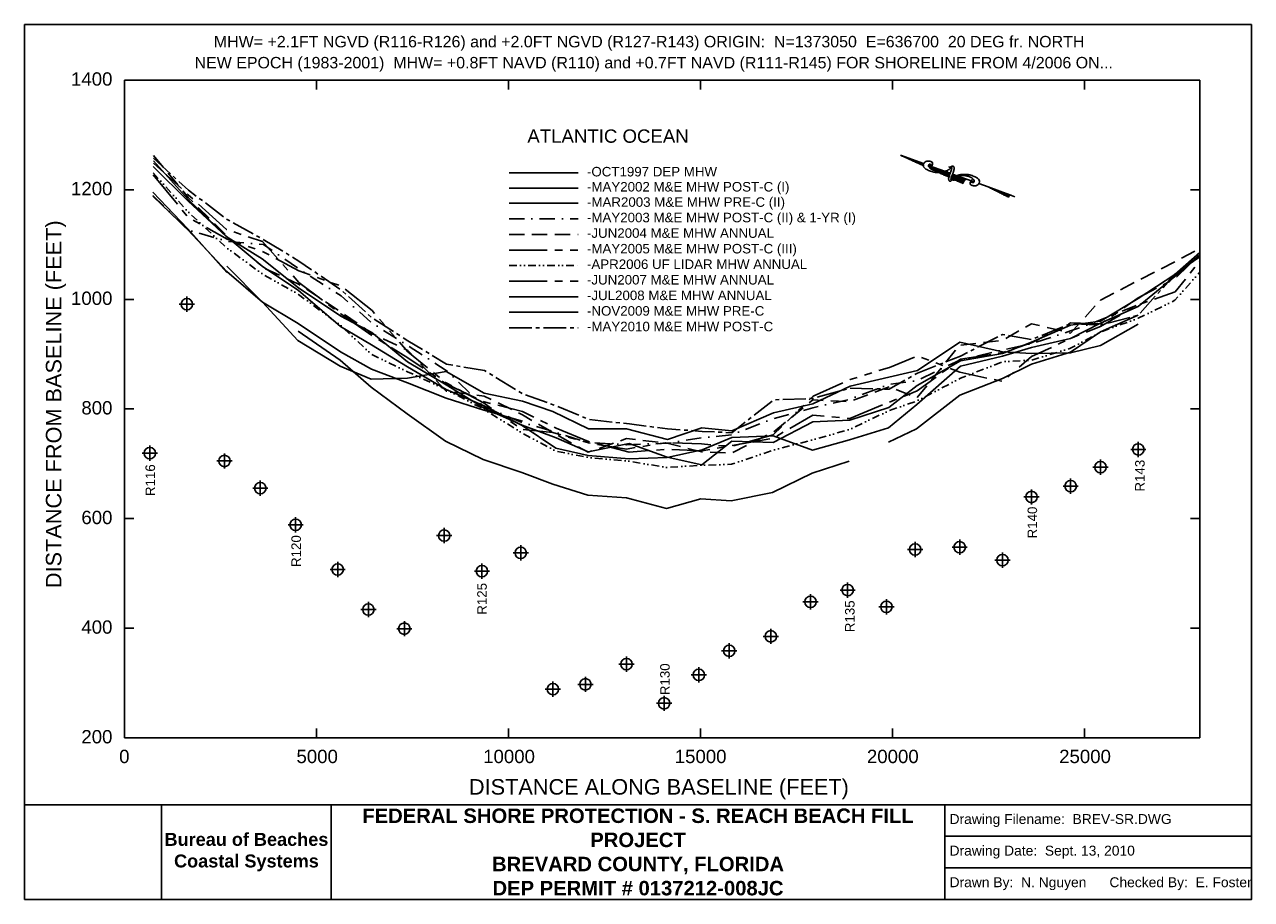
# Model space of a CAD drawing. Extents: x 26 to 16134, y 628 to 12116.
import ezdxf

# ---------------------------------------------------------------- set-up
doc = ezdxf.new("R2010")
doc.units = 0
doc.header["$LTSCALE"] = 400
doc.header["$MEASUREMENT"] = 0
for name, pattern in [('CENTER', [2, 1.25, -0.25, 0.25, -0.25]), ('CENTER2', [1.125, 0.75, -0.125, 0.125, -0.125]), ('DASHDOT', [1, 0.5, -0.25, 0, -0.25]), ('DASHED', [0.75, 0.5, -0.25]), ('DIVIDE2', [0.625, 0.25, -0.125, 0, -0.125, 0, -0.125]), ('PHANTOM', [2.5, 1.25, -0.25, 0.25, -0.25, 0.25, -0.25])]:
    doc.linetypes.add(name, pattern=pattern)
doc.layers.get('0').update_dxf_attribs({"linetype": 'CONTINUOUS'})
for name, color, linetype in [('1997-10-DEP-MHW', 7, 'CONTINUOUS'), ('2002-05-M&E-MHW-POST-C1', 1, 'CONTINUOUS'), ('2003-03-M&E-MHW-PRE-C2', 3, 'CONTINUOUS'), ('2003-05-M&E-MHW-POST-C2&1-YR-FU1', 5, 'DASHDOT'), ('2004-06-M&E-MHW ANNUAL', 4, 'DASHED'), ('2005-05-M&E MHW POST-C3', 6, 'PHANTOM'), ('2006-04-UFLIDAR-MHW ANNUAL', 1, 'DIVIDE2'), ('2007-06-M&E-MHW-ANNUAL', 30, 'CENTER'), ('2008-07-M&E MHW 36MOS', 5, 'CONTINUOUS'), ('2009-11 M&E MHW PRE-C', 7, 'CONTINUOUS'), ('2010-05 M&E MHW POST-C', 1, 'CENTER2'), ('DEP-MONUMENTS', 7, 'CONTINUOUS'), ('LABELS-GENERAL', 7, 'CONTINUOUS'), ('SIGNATURE', 7, 'CONTINUOUS')]:
    doc.layers.add(name, color=color, linetype=linetype)
doc.styles.get("Standard").update_dxf_attribs({"font": 'arial.ttf'})
picture_1 = doc.add_image_def('image1.tif', size_in_pixel=(660, 456))

# ---------------------------------------------------------------- blocks, each defined once
blk = doc.blocks.new('*X4')
for p, q in [((3043.57, 779.75), (3044.39, 779.75)), ((3043.59, 779.62), (3045.46, 779.62)), ((3042.85, 778.5), (3055.11, 778.5)), ((3043.11, 778.62), (3054.04, 778.62)), ((3043.27, 778.75), (3052.96, 778.75)), ((3043.38, 778.88), (3051.89, 778.88)), ((3043.46, 779), (3050.82, 779)), ((3043.52, 779.12), (3049.75, 779.12)), ((3043.56, 779.25), (3048.68, 779.25)), ((3043.58, 779.38), (3047.61, 779.38)), ((3043.59, 779.5), (3046.54, 779.5))]:
    blk.add_line(p, q)
blk = doc.blocks.new('*X1')
for p, q in [((3083.06, 779.62), (3087.25, 779.62)), ((3083.71, 779.75), (3086.79, 779.75)), ((3084.78, 779.88), (3085.13, 779.88)), ((3080.02, 778.5), (3088.76, 778.5)), ((3080.3, 778.62), (3088.68, 778.62)), ((3080.58, 778.75), (3088.59, 778.75)), ((3080.86, 778.88), (3088.51, 778.88)), ((3081.19, 779), (3088.42, 779)), ((3081.53, 779.12), (3088.28, 779.12)), ((3081.87, 779.25), (3088.06, 779.25)), ((3082.21, 779.38), (3087.85, 779.38)), ((3082.58, 779.5), (3087.64, 779.5))]:
    blk.add_line(p, q)
blk = doc.blocks.new('*X0')
for p, q in [((3076.61, 780.5), (3078.15, 780.5)), ((3076.62, 780.38), (3079.78, 780.38)), ((3076.62, 780.25), (3081.41, 780.25)), ((3076.63, 780.12), (3082.51, 780.12)), ((3076.63, 780), (3082.18, 780)), ((3076.64, 779.87), (3081.86, 779.87)), ((3076.64, 779.75), (3081.54, 779.75)), ((3076.65, 779.62), (3081.32, 779.62)), ((3076.65, 779.5), (3081.12, 779.5)), ((3076.66, 779.38), (3080.91, 779.38)), ((3076.66, 779.25), (3080.7, 779.25)), ((3076.67, 779.12), (3080.49, 779.12)), ((3076.67, 779), (3080.28, 779)), ((3076.68, 778.88), (3080.11, 778.88)), ((3076.68, 778.75), (3079.95, 778.75)), ((3076.69, 778.62), (3079.78, 778.62)), ((3076.69, 778.5), (3079.62, 778.5))]:
    blk.add_line(p, q)
blk = doc.blocks.new('*X3')
for p, q in [((3068.41, 779.62), (3075.37, 779.62)), ((3068.45, 779.75), (3075.36, 779.75)), ((3068.49, 779.88), (3075.35, 779.88)), ((3068.51, 780), (3075.35, 780)), ((3068.53, 780.12), (3075.34, 780.12)), ((3068.54, 781.25), (3068.54, 781.25)), ((3068.54, 781.12), (3070.15, 781.12)), ((3068.55, 781), (3071.75, 781)), ((3068.55, 780.88), (3073.36, 780.88)), ((3068.55, 780.25), (3075.33, 780.25)), ((3068.56, 780.75), (3074.97, 780.75)), ((3068.56, 780.62), (3075.3, 780.62)), ((3068.56, 780.5), (3075.31, 780.5)), ((3068.56, 780.38), (3075.32, 780.38)), ((3067.58, 778.5), (3072.76, 778.5)), ((3067.72, 778.62), (3072.95, 778.62)), ((3067.86, 778.75), (3073.15, 778.75)), ((3067.96, 778.88), (3073.34, 778.88)), ((3068.06, 779), (3075.37, 779)), ((3068.15, 779.12), (3075.37, 779.12)), ((3068.23, 779.25), (3075.37, 779.25)), ((3068.3, 779.37), (3075.37, 779.37)), ((3068.37, 779.5), (3075.37, 779.5)), ((3072.97, 778.5), (3075.36, 778.5)), ((3073.11, 778.62), (3075.36, 778.62)), ((3073.24, 778.75), (3075.37, 778.75)), ((3073.38, 778.88), (3075.37, 778.88))]:
    blk.add_line(p, q)
blk = doc.blocks.new('*X2')
for p, q in [((3091.38, 779.38), (3092.65, 779.38)), ((3091.4, 779.25), (3094.25, 779.25)), ((3091.43, 779.12), (3095.86, 779.12)), ((3091.46, 779), (3097.47, 779)), ((3091.49, 778.88), (3099.07, 778.88)), ((3091.5, 778.75), (3100.68, 778.75)), ((3091.52, 778.62), (3102.29, 778.62)), ((3091.53, 778.5), (3103.9, 778.5))]:
    blk.add_line(p, q)
blk = doc.blocks.new('NORTHA')
for p, q in [((-3.8, 466.7), (-16.4, 302)), ((-3.8, 466.7), (-3.6, 304.3)), ((-20.9, 243.8), (-21.7, 232.6)), ((-3.3, 270.2), (-3.3, 118.8)), ((-25.8, 179.4), (-30.5, 117)), ((-24.8, 192.5), (-25.8, 179.4)), ((-31.7, 101.2), (-38.2, 16.6)), ((-3.3, 102.1), (-3.3, 100)), ((-3.3, 100), (-3.3, 71.5)), ((-3.3, 68.6), (-3.3, 58.8)), ((-3.3, 58.8), (-3.2, 4.2)), ((-3.2, 4.2), (-3.1, -47.8)), ((-3, -145.8), (-20.2, -295.8)), ((-3.2, -81.4), (-3, -145.8)), ((-3, -145.8), (-2.7, -308.3)), ((-2.7, -308.3), (-2.7, -333.3))]:
    blk.add_line(p, q)
for points in [[(-10.3, 255, 0.077736), (-4.6, 250.5, 0.07962), (2.1, 247.9, 0.096266), (11.3, 247.8, 0.100752), (19.6, 251.1, 0.224486), (25.2, 260.4, 0.11255), (22.8, 281.2, 0.100563), (13.7, 296.2, 0.134878), (2.5, 303.2, 0.132719), (-12, 303.6, 0.155229), (-22.7, 297.1, 0.101616), (-30.5, 283.3, 0.067278), (-34.7, 259.9, 0.034332), (-34, 228.3, 0.050354), (-29.8, 207.2, 0.032541), (-19.9, 180.6, 0.044988), (-9.8, 162.8, 0.025546), (-3, 153.9, 0.017117), (8.3, 141.6, 0.06565), (17.4, 134.4, 0.042468), (33.6, 126.6)], [(2.2, 247.9, 0.076919), (5.3, 251.9, 0.080527), (6.9, 256.4, 0.088695), (7, 263.7, 0.141897), (5.1, 267.8, 0.152973), (1.3, 270.1, 0.126446), (-4, 270, 0.120122), (-9.3, 267.1, 0.080483), (-14.8, 260, 0.067361), (-19.9, 246.8, 0.059891), (-21.7, 231, 0.028199), (-20.5, 210.4, 0.039094), (-17.6, 195.8, 0.016831), (-14.5, 186.2, 0.008651), (-7.7, 167.8, 0.03625), (-3.2, 158.6, 0.021578), (6, 144)], [(-3.1, 118.8, 0.004821), (-10.2, 118.7, 0.00885), (-14.1, 118.6, 0.005772), (-28.6, 117.7, 0.010588), (-36.5, 116.9, 0.071206), (-43, 115.2, 0.064975), (-49.4, 111.5, 0.103615), (-52.8, 107.5, 0.157116), (-53.5, 104, 0.084448), (-52.3, 100.3, 0.119022), (-50.5, 98.1), (-43.3, 92.8), (-39.3, 89.9)], [(-42.5, 80.2, 0.155222), (-38.7, 82.4, 0.230745), (-37.8, 85.3, 0.039788), (-38.5, 87.9, 0.040789), (-39.5, 90.2, 0.05365), (-40.7, 92, -0.067543), (-41.9, 93.8, -0.159888), (-42.3, 97.3, -0.204389), (-40.8, 99.5, -0.067398), (-38.6, 100.6, -0.052215), (-35.4, 101.3, -0.013577), (-29.8, 101.7, -0.005027), (-14.6, 102.4, -0.010776), (-10.7, 102.4, -0.005653), (-3, 102.2)], [(6.5, -32.5, 0.077736), (0.9, -27.9, 0.07962), (-5.8, -25.4, 0.096266), (-15.1, -25.3, 0.100752), (-23.3, -28.6, 0.224486), (-29, -37.9, 0.11255), (-26.5, -58.6, 0.100563), (-17.5, -73.7, 0.134878), (-6.3, -80.6, 0.132719), (8.2, -81, 0.155229), (18.9, -74.6, 0.101616), (26.8, -60.8, 0.067278), (31, -37.3, 0.034332), (30.2, -5.8, 0.050354), (26.1, 15.4, 0.032541), (16.1, 41.9, 0.044988), (6, 59.8, 0.025546), (-0.8, 68.7, 0.017117), (-12.1, 81, 0.06565), (-21.2, 88.2, 0.042468), (-37.3, 95.9)], [(36.4, 140.8, 0.155222), (32.6, 138.6, 0.230745), (31.7, 135.7, 0.039788), (32.3, 133.1, 0.040789), (33.4, 130.8, 0.05365), (34.6, 129, -0.067543), (35.8, 127.2, -0.159888), (36.2, 123.8, -0.204389), (34.7, 121.5, -0.067398), (32.5, 120.4, -0.052215), (29.3, 119.7, -0.013577), (23.7, 119.3, -0.005027), (8.5, 118.6, -0.010776), (4.5, 118.6, -0.005653), (-3.1, 118.8)], [(-3, 102.2, 0.004821), (4.1, 102.3, 0.00885), (8, 102.4, 0.005772), (22.5, 103.3, 0.010588), (30.4, 104.1, 0.071206), (36.9, 105.8, 0.064975), (43.3, 109.5, 0.103615), (46.7, 113.5, 0.157116), (47.3, 117, 0.084448), (46.2, 120.8, 0.119022), (44.4, 122.9), (37.2, 128.2), (33.2, 131.1)], [(-5.9, -25.4, 0.076919), (-9, -29.3, 0.080527), (-10.7, -33.8, 0.088695), (-10.8, -41.1, 0.141897), (-8.8, -45.3, 0.152973), (-5, -47.5, 0.126446), (0.2, -47.4, 0.120122), (5.5, -44.5, 0.080483), (11, -37.5, 0.067361), (16.1, -24.3, 0.059891), (18, -8.5, 0.028199), (16.7, 12.2, 0.039094), (13.8, 26.8, 0.016831), (10.8, 36.4, 0.008651), (3.9, 54.8, 0.03625), (-0.5, 64, 0.021578), (-9.7, 78.6)]]:
    blk.add_lwpolyline(points, format="xyb")
for centre, radius, start, end in [((-31.5, -19.8), 37.1, 40.22255, 100.34784), ((-16, -308.3), 13.3, 0.14449, 108.27278)]:
    blk.add_arc(centre, radius, start, end)
at = {"xscale": 12.50000000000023, "yscale": 12.5, "zscale": 12.5, "rotation": 90.08312163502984}
for name in ['*X2', '*X1', '*X0', '*X3', '*X4']:
    blk.add_blockref(name, (9783.1, -38325.8), dxfattribs=at)

msp = doc.modelspace()

# ---------------------------------------------------------------- linework, layer by layer
at = {"layer": '1997-10-DEP-MHW', "flags": 128}
for points in [[(6388, 10169), (7292, 10169)], [(1712, 9915), (2170, 9432), (2680, 8859)], [(11368, 6632), (11737, 6809), (12303, 7248), (12865, 7470), (13246, 7656), (13760, 7814), (14152, 8082), (14648, 8301)], [(3617, 8089), (4171, 7711), (4576, 7353), (5047, 7007), (5552, 6647), (6049, 6404), (6553, 6234), (6963, 6081), (7419, 5935), (7928, 5903), (8453, 5762), (8906, 5891), (9302, 5864), (9846, 5970), (10365, 6224), (10853, 6385)]]:
    msp.add_lwpolyline(points, dxfattribs=at)
at = {"layer": '2002-05-M&E-MHW-POST-C1', "flags": 128}
for points in [[(6388, 9967), (7292, 9967)], [(14648, 8181), (14152, 7903), (13760, 7805), (13246, 7799), (12865, 7818), (12303, 7947), (11747, 7576), (10865, 7367), (10377, 7137), (9859, 7018), (9313, 6781), (8918, 6819), (8465, 6670), (7928, 6806), (7430, 6807), (6963, 7037), (6565, 7170), (6060, 7278), (5563, 7561), (5053, 7475), (4577, 7459), (4170, 7631), (3615, 7968), (3151, 8472), (2681, 8943)]]:
    msp.add_lwpolyline(points, dxfattribs=at)
at = {"layer": '2003-03-M&E-MHW-PRE-C2', "flags": 128}
for points in [[(1712, 9862), (2170, 9422), (2680, 8873), (3151, 8470), (3618, 8190), (4172, 7820), (4579, 7593), (5052, 7411), (5559, 7210), (6057, 7051), (6562, 6908)], [(6388, 9769), (7292, 9769)]]:
    msp.add_lwpolyline(points, dxfattribs=at)
at = {"layer": '2003-05-M&E-MHW-POST-C2&1-YR-FU1', "flags": 128}
for points in [[(1712, 9871), (2170, 9418), (2685, 9271), (3161, 9228), (3627, 8909), (4181, 8553), (4586, 8198), (5058, 7900), (5563, 7575), (6058, 7101), (6561, 6890), (6963, 6774), (7428, 6627), (7928, 6600), (8464, 6618), (8916, 6690), (9313, 6729), (9858, 6942), (10376, 7085), (10863, 7197), (11377, 7391), (11745, 7442), (12303, 7711), (12865, 7841), (13246, 7928), (13760, 8093), (14152, 8237), (14648, 8439)], [(6388, 9564), (7292, 9564)]]:
    msp.add_lwpolyline(points, dxfattribs=at)
at = {"layer": '2004-06-M&E-MHW ANNUAL', "flags": 128}
for points in [[(1718, 10396), (2175, 9847), (2686, 9337), (3157, 8925), (3624, 8708), (4179, 8345), (4585, 8061), (5057, 7838), (5560, 7304), (6060, 7239), (6563, 6991), (6963, 6758), (7426, 6500), (7928, 6680), (8464, 6620), (8914, 6505), (9310, 6491), (9856, 6765), (10377, 7188), (10863, 7165), (11377, 7361), (11742, 7214), (12303, 7906), (12865, 7969), (13246, 8188), (13760, 8065), (14152, 8496), (14648, 8756), (15132, 9002), (15457, 9177)], [(6388, 9360), (7292, 9360)]]:
    msp.add_lwpolyline(points, dxfattribs=at)
at = {"layer": '2005-05-M&E MHW POST-C3', "flags": 128}
for points in [[(1715, 10145), (2172, 9587), (2686, 9300), (3159, 9134), (3626, 8883), (4183, 8681), (4588, 8360), (5057, 7820), (5561, 7411), (6058, 7143), (6560, 6799), (6963, 6758), (7428, 6622), (7928, 6543), (8464, 6629), (8915, 6609), (9311, 6577), (9856, 6728), (10378, 7237), (10866, 7455), (11380, 7615), (11749, 7766), (12303, 7553), (12865, 7430), (13246, 7756), (13760, 7996), (14152, 8150), (14648, 8437), (15132, 8605), (15457, 9013)], [(6388, 9155), (7292, 9155)]]:
    msp.add_lwpolyline(points, dxfattribs=at)
at = {"layer": '2006-04-UFLIDAR-MHW ANNUAL', "flags": 128}
for points in [[(1715, 10171), (2173, 9657), (2673, 9190), (3145, 8843), (3623, 8573), (4176, 8163), (4581, 7786), (5054, 7558), (5560, 7324), (6057, 7065), (6560, 6751), (7002, 6515), (7426, 6432), (7928, 6388), (8460, 6300), (8918, 6330), (9308, 6342), (9853, 6526), (10371, 6664), (10858, 6798), (11373, 7046), (11742, 7173), (12314, 7473), (12865, 7688), (13246, 7710), (13760, 7865), (14152, 8077), (14648, 8261), (15129, 8496), (15457, 8867)], [(6388, 8951), (7292, 8951)]]:
    msp.add_lwpolyline(points, dxfattribs=at)
at = {"layer": '2007-06-M&E-MHW-ANNUAL', "flags": 128}
for points in [[(1717, 10298), (2176, 9881), (2676, 9426), (3150, 9266), (3625, 8731), (4178, 8316), (4584, 8034), (5056, 7742), (5561, 7397), (6059, 7162), (6563, 7036), (7006, 6816), (7428, 6643), (7963, 6503), (8463, 6538), (8920, 6519), (9311, 6590), (9855, 6686), (10375, 6989), (10860, 6942), (11374, 7157), (11744, 7306), (12314, 7723), (12865, 7810), (13246, 7937), (13760, 8199), (14152, 8186), (14648, 8527), (15129, 8781), (15457, 9097)], [(6388, 8747), (7292, 8747)]]:
    msp.add_lwpolyline(points, dxfattribs=at)
at = {"layer": '2008-07-M&E MHW 36MOS', "flags": 128}
for points in [[(1716, 10253), (2175, 9799), (2675, 9335), (3147, 9041), (3624, 8659), (4178, 8288), (4585, 8072), (5055, 7687), (5561, 7384), (6058, 7079), (6561, 6855), (7004, 6689), (7427, 6507), (7964, 6615), (8462, 6438), (8918, 6336), (9312, 6648), (9855, 6630), (10374, 6901), (10860, 6922), (11374, 7087), (11744, 7375), (12314, 7702), (12865, 7798), (13246, 7945), (13760, 8169), (14152, 8223), (14648, 8520), (15129, 8833), (15457, 9125)], [(6388, 8542), (7292, 8542)]]:
    msp.add_lwpolyline(points, dxfattribs=at)
at = {"layer": '2009-11 M&E MHW PRE-C', "flags": 128}
for points in [[(1717, 10325), (2175, 9817), (2675, 9339), (3146, 8943), (3623, 8624), (4176, 8151), (4583, 7911), (5055, 7621), (5560, 7323), (6058, 7112), (6561, 6853), (7002, 6556), (7426, 6457), (7962, 6415), (8462, 6432), (8920, 6533), (9312, 6692), (9856, 6714), (10369, 6526), (10856, 6662), (11370, 6823), (11741, 7126), (12314, 7629), (12865, 7764), (13246, 7876), (13760, 7995), (14152, 8196), (14648, 8414), (15129, 8810), (15457, 9094)], [(6388, 8338), (7292, 8338)]]:
    msp.add_lwpolyline(points, dxfattribs=at)
at = {"layer": '2010-05 M&E MHW POST-C', "flags": 128}
for points in [[(1718, 10360), (2177, 9943), (2678, 9563), (3150, 9301), (3628, 9010), (4182, 8632), (4587, 8264), (5059, 7964), (5564, 7659), (6064, 7574), (6566, 7268), (7009, 7109), (7432, 6932), (7967, 6872), (8466, 6808), (8923, 6775), (9313, 6757), (9861, 7189), (10378, 7207), (10865, 7344), (11377, 7329), (11747, 7539), (12314, 7763), (12865, 8047), (13246, 7980), (13760, 8189), (14152, 8172), (14648, 8298), (15129, 8838), (15457, 9065)], [(6388, 8134), (7292, 8134)]]:
    msp.add_lwpolyline(points, dxfattribs=at)
at = {"layer": 'DEP-MONUMENTS', "color": 7, "linetype": 'Continuous'}
for p, q in [((2158, 8344), (2158, 8544)), ((2058, 8444), (2258, 8444)), ((14648, 6438), (14648, 6638)), ((1570, 6488), (1770, 6488)), ((1670, 6388), (1670, 6588)), ((2650, 6286), (2650, 6486)), ((14548, 6538), (14748, 6538)), ((2550, 6386), (2750, 6386)), ((14052, 6304), (14252, 6304)), ((14152, 6204), (14152, 6404)), ((3121, 5928), (3121, 6128)), ((13760, 5954), (13760, 6154)), ((3021, 6028), (3221, 6028)), ((13246, 5813), (13246, 6013)), ((13660, 6054), (13860, 6054)), ((13146, 5913), (13346, 5913)), ((3585, 5447), (3585, 5647)), ((3485, 5547), (3685, 5547)), ((5536, 5306), (5536, 5506)), ((5436, 5406), (5636, 5406)), ((11718, 5123), (11718, 5323)), ((12303, 5153), (12303, 5353)), ((6440, 5179), (6640, 5179)), ((6540, 5079), (6540, 5279)), ((11618, 5223), (11818, 5223)), ((12203, 5253), (12403, 5253)), ((12865, 4983), (12865, 5183)), ((4137, 4861), (4137, 5061)), ((6031, 4839), (6031, 5039)), ((12765, 5083), (12965, 5083)), ((4037, 4961), (4237, 4961)), ((5931, 4939), (6131, 4939)), ((10732, 4691), (10932, 4691)), ((10832, 4591), (10832, 4791)), ((4540, 4335), (4540, 4535)), ((10245, 4536), (10445, 4536)), ((10345, 4436), (10345, 4636)), ((11341, 4371), (11341, 4571)), ((4440, 4435), (4640, 4435)), ((11241, 4471), (11441, 4471)), ((5012, 4084), (5012, 4284)), ((4912, 4184), (5112, 4184)), ((9723, 4083), (9923, 4083)), ((9823, 3983), (9823, 4183)), ((9178, 3894), (9378, 3894)), ((9278, 3794), (9278, 3994)), ((7828, 3718), (8028, 3718)), ((7928, 3618), (7928, 3818)), ((7389, 3353), (7389, 3553)), ((8778, 3577), (8978, 3577)), ((8878, 3477), (8878, 3677)), ((6863, 3391), (7063, 3391)), ((6963, 3291), (6963, 3491)), ((7289, 3453), (7489, 3453)), ((8422, 3104), (8422, 3304)), ((8322, 3204), (8522, 3204))]:
    msp.add_line(p, q, dxfattribs=at)
for centre in [(2158, 8444), (14648, 6538), (1670, 6488), (2650, 6386), (14152, 6304), (13760, 6054), (3121, 6028), (13246, 5913), (3585, 5547), (5536, 5406), (12303, 5253), (6540, 5179), (11718, 5223), (12865, 5083), (4137, 4961), (6031, 4939), (10832, 4691), (10345, 4536), (11341, 4471), (4540, 4435), (5012, 4184), (9823, 4083), (9278, 3894), (7928, 3718), (8878, 3577), (6963, 3391), (7389, 3453), (8422, 3204)]:
    msp.add_arc(centre, 75, 0, 359, dxfattribs=at)
at = {"layer": 'LABELS-GENERAL', "color": 7, "linetype": 'Continuous'}
for p, q in [((1336, 11387), (15457, 11387)), ((1336, 2751), (1336, 11387)), ((1336, 11387), (1336, 11263)), ((1336, 11387), (1460, 11387)), ((3857, 11387), (3857, 11263)), ((6379, 11387), (6379, 11263)), ((8900, 11387), (8900, 11263)), ((11422, 11387), (11422, 11263)), ((13943, 11387), (13943, 11263)), ((15457, 11387), (15333, 11387)), ((15457, 2751), (15457, 11387)), ((1336, 9948), (1460, 9948)), ((15457, 9948), (15333, 9948)), ((1336, 8508), (1460, 8508)), ((15457, 8508), (15333, 8508)), ((1336, 7070), (1460, 7070)), ((15457, 7070), (15333, 7070)), ((1336, 5630), (1460, 5630)), ((15457, 5630), (15333, 5630)), ((1336, 4191), (1460, 4191)), ((15457, 4191), (15333, 4191)), ((1336, 2751), (1336, 2875)), ((1336, 2751), (15457, 2751)), ((1336, 2751), (1460, 2751)), ((3857, 2751), (3857, 2875)), ((6379, 2751), (6379, 2875)), ((8900, 2751), (8900, 2875)), ((11422, 2751), (11422, 2875)), ((13943, 2751), (13943, 2875)), ((15457, 2751), (15333, 2751))]:
    msp.add_line(p, q, dxfattribs=at)
at = {"layer": 'SIGNATURE', "color": 7, "linetype": 'Continuous'}
for p, q in [((26, 1873), (16134, 1873)), ((4053, 628), (4053, 1873)), ((12107, 1043), (12107, 1873)), ((12107, 1458), (16134, 1458)), ((12107, 628), (12107, 1043)), ((12107, 1043), (16134, 1043))]:
    msp.add_line(p, q, dxfattribs=at)
msp.add_lwpolyline([(26, 628), (26, 12116), (16134, 12116), (16134, 628)], close=True, dxfattribs=at)

# ---------------------------------------------------------------- block references
at = {"layer": 'LABELS-GENERAL', "color": 7, "linetype": 'Continuous', "xscale": 2, "yscale": 2, "zscale": 2, "rotation": 70}
msp.add_blockref('NORTHA', (12404, 10089), dxfattribs=at)

# ---------------------------------------------------------------- texts
at = {"layer": '1997-10-DEP-MHW'}
msp.add_text('-OCT1997 DEP MHW', height=125, dxfattribs=at).set_placement((7410, 10122))
at = {"layer": '2002-05-M&E-MHW-POST-C1'}
msp.add_text('-MAY2002 M&E MHW POST-C (I)', height=125, dxfattribs=at).set_placement((7410, 9924))
at = {"layer": '2003-03-M&E-MHW-PRE-C2'}
msp.add_text('-MAR2003 M&E MHW PRE-C (II)', height=125, dxfattribs=at).set_placement((7410, 9723))
at = {"layer": '2003-05-M&E-MHW-POST-C2&1-YR-FU1'}
msp.add_text('-MAY2003 M&E MHW POST-C (II) & 1-YR (I)', height=125, dxfattribs=at).set_placement((7410, 9520))
at = {"layer": '2004-06-M&E-MHW ANNUAL'}
msp.add_text('-JUN2004 M&E MHW ANNUAL', height=125, dxfattribs=at).set_placement((7410, 9316))
at = {"layer": '2005-05-M&E MHW POST-C3'}
msp.add_text('-MAY2005 M&E MHW POST-C (III)', height=125, dxfattribs=at).set_placement((7410, 9111))
at = {"layer": '2006-04-UFLIDAR-MHW ANNUAL'}
msp.add_text('-APR2006 UF LIDAR MHW ANNUAL', height=125, dxfattribs=at).set_placement((7410, 8907))
at = {"layer": '2007-06-M&E-MHW-ANNUAL'}
msp.add_text('-JUN2007 M&E MHW ANNUAL', height=125, dxfattribs=at).set_placement((7410, 8703))
at = {"layer": '2008-07-M&E MHW 36MOS'}
msp.add_text('-JUL2008 M&E MHW ANNUAL', height=125, dxfattribs=at).set_placement((7410, 8498))
at = {"layer": '2009-11 M&E MHW PRE-C'}
msp.add_text('-NOV2009 M&E MHW PRE-C', height=125, dxfattribs=at).set_placement((7410, 8294))
at = {"layer": '2010-05 M&E MHW POST-C'}
msp.add_text('-MAY2010 M&E MHW POST-C', height=125, dxfattribs=at).set_placement((7410, 8089))
at = {"layer": 'DEP-MONUMENTS', "color": 7, "linetype": 'Continuous'}
for s, p in [('R116', (1739, 5925)), ('R143', (14731, 5984)), ('R140', (13319, 5369)), ('R120', (3654, 4994)), ('R125', (6094, 4367)), ('R135', (10923, 4138)), ('R130', (8496, 3311))]:
    msp.add_text(s, height=125, rotation=90, dxfattribs=at).set_placement(p)
at = {"layer": 'LABELS-GENERAL', "color": 7, "linetype": 'Continuous'}
for s, height, p in [('MHW= +2.1FT NGVD (R116-R126) and +2.0FT NGVD (R127-R143) ORIGIN:  N=1373050  E=636700  20 DEG fr. NORTH', 150, (2511, 11817)), ('NEW EPOCH (1983-2001)  MHW= +0.8FT NAVD (R110) and +0.7FT NAVD (R111-R145) FOR SHORELINE FROM 4/2006 ON...', 150, (2258, 11541)), ('1400', 175, (636, 11314)), ('ATLANTIC OCEAN', 175, (6627, 10564)), ('1200', 175, (636, 9875)), ('1000', 175, (636, 8435)), ('  800', 175, (636, 6997)), ('  600', 175, (636, 5557)), ('  400', 175, (636, 4118)), ('  200', 175, (636, 2678)), ('0', 175, (1268, 2419)), ('5000', 175, (3596, 2419)), ('10000', 175, (6047, 2419)), ('15000', 175, (8562, 2419)), ('20000', 175, (11085, 2419)), ('25000', 175, (13609, 2419)), ('DISTANCE ALONG BASELINE (FEET)', 204, (5860, 2005))]:
    msp.add_text(s, height=height, dxfattribs=at).set_placement(p)
msp.add_text('DISTANCE FROM BASELINE (FEET)', height=204, rotation=90, dxfattribs=at).set_placement((510, 4716))
at = {"layer": 'SIGNATURE', "color": 7, "linetype": 'Continuous'}
for s, insert, char_height, width, attachment_point in [('{\\fArial|b1|i0|c0|p34;FEDERAL SHORE PROTECTION - S. REACH BEACH FILL PROJECT\\PBREVARD COUNTY, FLORIDA\\PDEP PERMIT # 0137212-008JC}', (8080, 1251), 190, 8053.94, 5), ('Drawing Filename:  BREV-SR.DWG', (12170, 1665), 130, 4026.97, 4), ('{\\FARIALBD.TTF;Bureau of Beaches Coastal Systems}', (2939, 1250), 170, 2228.32, 5), ('Drawing Date:  Sept. 13, 2010', (12170, 1250), 130, 4026.97, 4), ('Drawn By:  N. Nguyen      Checked By:  E. Foster', (12170, 835), 130, 4026.97, 4)]:
    msp.add_mtext(s, dxfattribs=dict(at, insert=insert, char_height=char_height, width=width, attachment_point=attachment_point))

# ---------------------------------------------------------------- pictures from other files: only their frames are drawn
image = msp.add_image(picture_1, insert=(26, 628), size_in_units=(1799, 1243), dxfattribs=at)
image.dxf.flags = 7

doc.saveas('drawing.dxf')
